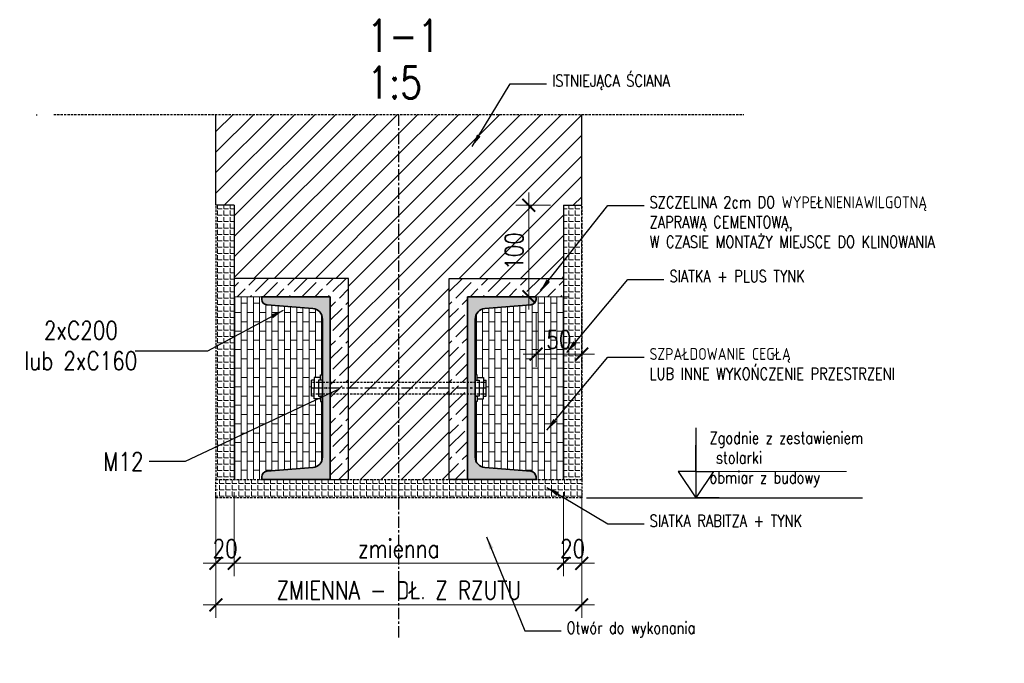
# Model space of a CAD drawing. Header units: millimetres. Extents: x 31572 to 48459, y -30932 to -25028.
# Tile 2 of 6: x 36941 to 38018, y -30508 to -29804. Entities that reach past the tile are written whole.
import ezdxf
from ezdxf.enums import TextEntityAlignment as Align

# ---------------------------------------------------------------- set-up
doc = ezdxf.new("R2010")
doc.units = ezdxf.units.MM
doc.header["$LTSCALE"] = 10
doc.linetypes.add('CENTERX2', pattern=[4, 2.5, -0.5, 0.5, -0.5])
doc.linetypes.add('HIDDEN', pattern=[0.375, 0.25, -0.125])
for name, color, linetype in [('C_axes', 1, 'CENTERX2'), ('C_contour2', 2, 'Continuous'), ('C_contour_Hid', 13, 'HIDDEN'), ('C_dimension', 9, 'Continuous'), ('Profile', 7, 'Continuous')]:
    doc.layers.add(name, color=color, linetype=linetype)
for name, color, linetype, lineweight in [('C_contour6', 4, 'Continuous', 60), ('C_hatch', 8, 'Continuous', 5), ('P-Linia1', 3, 'Continuous', 35), ('P-Szraf', 251, 'Continuous', 5), ('P-Wymiar', 254, 'Continuous', 9)]:
    doc.layers.add(name, color=color, linetype=linetype, lineweight=lineweight)
doc.styles.add('SIMPLEX', font='simplex.shx', dxfattribs={"width": 0.8})
doc.dimstyles.new('C_1_10', dxfattribs={"dimtxt": 20, "dimasz": 14, "dimexe": 14, "dimexo": 14, "dimgap": 6, "dimtad": 1, "dimdec": 1, "dimrnd": 1, "dimzin": 9, "dimtxsty": 'SIMPLEX', "dimblk": 'ARCHTICK', "dimcen": 14, "dimdle": 14, "dimclrd": 256, "dimclre": 256, "dimclrt": 1, "dimadec": 1, "dimazin": 2, "dimtfac": 1, "dimtdec": 1, "dimtix": 1, "dimtmove": 2, "dimatfit": 3, "dimfxl": 14, "dimtvp": 1, "dimtolj": 1, "dimtzin": 0, "dimlwd": -1, "dimlwe": -1, "dimarcsym": 0})
pattern_1 = [(0, (34796.84080987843, 3873.169089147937), (0, 6.985), [5.08, -1.905]), (90, (34796.84080987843, 3873.169089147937), (-6.985, 4.277078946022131e-16), [5.08, -1.905])]
pattern_2 = [(45, (0, 0), (-11.22532015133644, 11.22532015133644), [])]
pattern_3 = [(45, (-30, 0), (-7.071067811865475, 7.071067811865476), [24, -6])]
pattern_4 = [(90, (0, 0), (-6.77418, 4.147988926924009e-16), []), (180, (0, 0), (-6.774180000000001, -10.16), [6.77418, -6.77418])]

# ---------------------------------------------------------------- blocks, each defined once
blk = doc.blocks.new('C 200')
at = {"layer": 'C_hatch', "transparency": 33554585}
h = blk.add_hatch(color=256, dxfattribs=at)
h.dxf.hatch_style = 1
edge = h.paths.add_edge_path()
edge.add_line((0, 200), (75, 200))
edge.add_line((75, 200), (75, 197.0369668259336))
edge.add_arc((69, 197.0369668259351), 6, 274.5699999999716, 359.9999999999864, ccw=False)
edge.add_line((69.4780620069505, 191.0560424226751), (19.08371448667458, 187.0279656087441))
edge.add_arc((20.00000000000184, 175.5645271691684), 11.49999999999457, 94.57000000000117, 180.0000000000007)
edge.add_line((8.500000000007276, 175.5645271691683), (8.5, 24.43547283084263))
edge.add_arc((19.99999999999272, 24.4354728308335), 11.49999999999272, 179.9999999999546, 265.4300000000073)
edge.add_line((19.0837144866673, 12.97203439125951), (69.4780620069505, 8.943957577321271))
edge.add_arc((69.00000000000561, 2.963033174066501), 5.999999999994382, -1.3073986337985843e-12, 85.43000000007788, ccw=False)
edge.add_line((75, 2.963033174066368), (75, 0))
edge.add_line((75, 0), (0, 0))
edge.add_line((0, 0), (0, 200))
at = {"layer": 'C_dimension', "lineweight": 25}
for p, q in [((10.73034358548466, 114.5481672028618), (8.5, 114.5481672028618)), ((8.5, 108.7999999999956), (12.96068717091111, 108.7999999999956)), ((10.73034358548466, 108.7999999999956), (10.73034358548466, 114.5481672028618)), ((10.73034358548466, 111.6740836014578), (17.46165147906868, 111.6740836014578)), ((12.96068717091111, 108.7999999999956), (12.96068717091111, 91.20000000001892)), ((17.46165147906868, 111.6740836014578), (17.46165147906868, 100.5000000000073)), ((17.46165147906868, 108.7999999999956), (20.40906475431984, 108.7999999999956)), ((20.40906475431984, 91.20000000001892), (20.40906475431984, 108.7999999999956)), ((17.46165147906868, 88.32591639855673), (17.46165147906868, 100.5000000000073)), ((12.96068717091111, 91.20000000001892), (8.5, 91.20000000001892)), ((8.5, 91.20000000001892), (10.73034358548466, 91.20000000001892)), ((10.73034358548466, 91.20000000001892), (10.73034358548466, 85.45183279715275)), ((10.73034358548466, 88.32591639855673), (17.46165147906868, 88.32591639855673)), ((17.46165147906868, 91.20000000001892), (20.40906475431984, 91.20000000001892)), ((10.73034358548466, 85.45183279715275), (8.5, 85.45183279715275))]:
    blk.add_line(p, q, dxfattribs=at)
at = {"layer": 'P-Linia1', "linetype": 'Continuous'}
blk.add_lwpolyline([(0, 200), (75, 200), (75, 197.0369668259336, -0.3910402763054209), (69.4780620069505, 191.0560424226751), (19.08371448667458, 187.0279656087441, 0.391040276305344), (8.500000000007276, 175.5645271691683), (8.5, 24.43547283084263, 0.3910402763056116), (19.0837144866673, 12.97203439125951), (69.4780620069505, 8.943957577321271, -0.3910402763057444), (75, 2.963033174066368), (75, 0), (0, 0), (0, 200)], format="xyb", dxfattribs=at)
blk.add_point((4, 100.0000000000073), dxfattribs=at)
at = {"layer": 'P-Wymiar'}
blk.add_lwpolyline([(8.5, 114.5481672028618), (8.5, 85.45183279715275)], dxfattribs=at)
blk = doc.blocks.new('_ArchTick')
at = {"color": 0, "linetype": 'ByBlock', "const_width": 0.15}
blk.add_lwpolyline([(-0.5, -0.5), (0.5, 0.5)], dxfattribs=at)
blk = doc.blocks.new('*D41')
at = {"layer": 'DefPoints', "color": 0, "transparency": 16777216}
for p in [(37176.11927695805, -30307.1552431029), (37536.11927695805, -30307.1552431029), (37536.11927695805, -30398.86040287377)]:
    blk.add_point(p, dxfattribs=at)
at = {"layer": 'P-Wymiar', "transparency": 16777216}
for p, q in [((37176.11927695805, -30321.1552431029), (37176.11927695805, -30412.86040287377)), ((37536.11927695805, -30321.1552431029), (37536.11927695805, -30412.86040287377)), ((37162.11927695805, -30398.86040287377), (37550.11927695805, -30398.86040287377))]:
    blk.add_line(p, q, dxfattribs=at)
at = {"layer": 'P-Wymiar', "transparency": 16777216, "xscale": 14, "yscale": 14, "zscale": 14, "rotation": 180}
blk.add_blockref('_ArchTick', (37176.11927695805, -30398.86040287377), dxfattribs=at)
at = {"layer": 'P-Wymiar', "transparency": 16777216, "xscale": 14, "yscale": 14, "zscale": 14}
blk.add_blockref('_ArchTick', (37536.11927695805, -30398.86040287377), dxfattribs=at)
at = {"layer": 'P-Wymiar', "color": 1, "transparency": 16777216, "insert": (37356.11927695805, -30382.86040287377), "char_height": 20, "attachment_point": 5, "style": 'SIMPLEX'}
blk.add_mtext('\\A1;zmienna', dxfattribs=at)
blk = doc.blocks.new('*D42')
at = {"layer": 'DefPoints', "color": 0, "transparency": 16777216}
for p in [(37156.11927695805, -30307.15524310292), (37176.11927695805, -30307.15524310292), (37176.11927695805, -30398.86040287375)]:
    blk.add_point(p, dxfattribs=at)
at = {"layer": 'P-Wymiar', "transparency": 16777216}
for p, q in [((37156.11927695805, -30321.15524310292), (37156.11927695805, -30412.86040287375)), ((37176.11927695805, -30321.15524310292), (37176.11927695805, -30412.86040287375)), ((37156.11927695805, -30398.86040287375), (37142.11927695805, -30398.86040287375)), ((37156.11927695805, -30398.86040287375), (37176.11927695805, -30398.86040287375)), ((37176.11927695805, -30398.86040287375), (37190.11927695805, -30398.86040287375))]:
    blk.add_line(p, q, dxfattribs=at)
at = {"layer": 'P-Wymiar', "transparency": 16777216, "xscale": 14, "yscale": 14, "zscale": 14}
blk.add_blockref('_ArchTick', (37156.11927695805, -30398.86040287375), dxfattribs=at)
at = {"layer": 'P-Wymiar', "transparency": 16777216, "xscale": 14, "yscale": 14, "zscale": 14, "rotation": 180}
blk.add_blockref('_ArchTick', (37176.11927695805, -30398.86040287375), dxfattribs=at)
at = {"layer": 'P-Wymiar', "color": 1, "transparency": 16777216, "insert": (37166.11927695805, -30382.86040287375), "char_height": 20, "attachment_point": 5, "style": 'SIMPLEX'}
blk.add_mtext('\\A1;20', dxfattribs=at)
blk = doc.blocks.new('*D43')
at = {"layer": 'DefPoints', "color": 0, "transparency": 16777216}
for p in [(37536.11927695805, -30307.15524310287), (37556.11927695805, -30306.41325073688), (37556.11927695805, -30398.86040287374)]:
    blk.add_point(p, dxfattribs=at)
at = {"layer": 'P-Wymiar', "transparency": 16777216}
for p, q in [((37536.11927695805, -30321.15524310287), (37536.11927695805, -30412.86040287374)), ((37556.11927695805, -30320.41325073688), (37556.11927695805, -30412.86040287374)), ((37536.11927695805, -30398.86040287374), (37522.11927695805, -30398.86040287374)), ((37536.11927695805, -30398.86040287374), (37556.11927695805, -30398.86040287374)), ((37556.11927695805, -30398.86040287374), (37570.11927695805, -30398.86040287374))]:
    blk.add_line(p, q, dxfattribs=at)
at = {"layer": 'P-Wymiar', "transparency": 16777216, "xscale": 14, "yscale": 14, "zscale": 14}
blk.add_blockref('_ArchTick', (37536.11927695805, -30398.86040287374), dxfattribs=at)
at = {"layer": 'P-Wymiar', "transparency": 16777216, "xscale": 14, "yscale": 14, "zscale": 14, "rotation": 180}
blk.add_blockref('_ArchTick', (37556.11927695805, -30398.86040287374), dxfattribs=at)
at = {"layer": 'P-Wymiar', "color": 1, "transparency": 16777216, "insert": (37546.11927695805, -30382.86040287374), "char_height": 20, "attachment_point": 5, "style": 'SIMPLEX'}
blk.add_mtext('\\A1;20', dxfattribs=at)
blk = doc.blocks.new('*D44')
at = {"layer": 'DefPoints', "color": 0, "transparency": 16777216}
for p in [(37156.11927695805, -30307.1552431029), (37556.11927695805, -30308.00323437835), (37556.11927695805, -30444.38326885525)]:
    blk.add_point(p, dxfattribs=at)
at = {"layer": 'P-Wymiar', "transparency": 16777216}
for p, q in [((37156.11927695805, -30321.1552431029), (37156.11927695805, -30458.38326885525)), ((37556.11927695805, -30322.00323437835), (37556.11927695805, -30458.38326885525)), ((37142.11927695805, -30444.38326885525), (37570.11927695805, -30444.38326885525))]:
    blk.add_line(p, q, dxfattribs=at)
at = {"layer": 'P-Wymiar', "transparency": 16777216, "xscale": 14, "yscale": 14, "zscale": 14, "rotation": 180}
blk.add_blockref('_ArchTick', (37156.11927695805, -30444.38326885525), dxfattribs=at)
at = {"layer": 'P-Wymiar', "transparency": 16777216, "xscale": 14, "yscale": 14, "zscale": 14}
blk.add_blockref('_ArchTick', (37556.11927695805, -30444.38326885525), dxfattribs=at)
at = {"layer": 'P-Wymiar', "color": 1, "transparency": 16777216, "insert": (37356.11927695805, -30428.38326885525), "char_height": 20, "attachment_point": 5, "style": 'SIMPLEX'}
blk.add_mtext('\\A1;ZMIENNA - DŁ. Z RZUTU', dxfattribs=at)
blk = doc.blocks.new('*D45')
at = {"layer": 'DefPoints', "color": 0, "transparency": 16777216}
for p in [(37536.11927695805, -30007.1552431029), (37498.19779755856, -30107.1552431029), (37556.11927695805, -30107.1552431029)]:
    blk.add_point(p, dxfattribs=at)
at = {"layer": 'P-Wymiar', "transparency": 16777216}
for p, q in [((37498.19779755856, -29993.1552431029), (37498.19779755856, -30121.1552431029)), ((37522.11927695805, -30007.1552431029), (37484.19779755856, -30007.1552431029)), ((37542.11927695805, -30107.1552431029), (37484.19779755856, -30107.1552431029))]:
    blk.add_line(p, q, dxfattribs=at)
at = {"layer": 'P-Wymiar', "transparency": 16777216, "xscale": 14, "yscale": 14, "zscale": 14}
for p, rotation in [((37498.19779755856, -30007.1552431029), 90), ((37498.19779755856, -30107.1552431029), 270)]:
    blk.add_blockref('_ArchTick', p, dxfattribs=dict(at, rotation=rotation))
at = {"layer": 'P-Wymiar', "color": 1, "transparency": 16777216, "insert": (37482.19779755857, -30057.15524310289), "char_height": 20, "attachment_point": 5, "rotation": 90, "style": 'SIMPLEX'}
blk.add_mtext('\\A1;100', dxfattribs=at)
blk = doc.blocks.new('*D57')
at = {"layer": 'DefPoints', "color": 0, "transparency": 16777216}
for p in [(37506.11927695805, -30110.11827627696), (37556.11927695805, -30110.11827627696), (37556.11927695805, -30169.98922060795)]:
    blk.add_point(p, dxfattribs=at)
at = {"layer": 'P-Wymiar', "transparency": 16777216}
for p, q in [((37506.11927695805, -30124.11827627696), (37506.11927695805, -30183.98922060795)), ((37556.11927695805, -30124.11827627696), (37556.11927695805, -30183.98922060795)), ((37492.11927695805, -30169.98922060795), (37570.11927695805, -30169.98922060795))]:
    blk.add_line(p, q, dxfattribs=at)
at = {"layer": 'P-Wymiar', "transparency": 16777216, "xscale": 14, "yscale": 14, "zscale": 14, "rotation": 180}
blk.add_blockref('_ArchTick', (37506.11927695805, -30169.98922060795), dxfattribs=at)
at = {"layer": 'P-Wymiar', "transparency": 16777216, "xscale": 14, "yscale": 14, "zscale": 14}
blk.add_blockref('_ArchTick', (37556.11927695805, -30169.98922060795), dxfattribs=at)
at = {"layer": 'P-Wymiar', "color": 1, "transparency": 16777216, "insert": (37531.11927695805, -30153.98922060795), "char_height": 20, "attachment_point": 5, "style": 'SIMPLEX'}
blk.add_mtext('\\A1;50', dxfattribs=at)

msp = doc.modelspace()

# ---------------------------------------------------------------- hatches: boundary and pattern name
at = {"layer": 'C_hatch'}
h = msp.add_hatch(dxfattribs=at)
h.set_pattern_fill('ANGLE', color=256)
h.set_pattern_definition(pattern_1)
h.paths.add_polyline_path([(37156.11927695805, -30007.1552431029), (37176.11927695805, -30007.1552431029), (37176.11927695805, -30307.1552431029), (37156.11927695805, -30307.1552431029)])
h = msp.add_hatch(dxfattribs=at)
h.set_pattern_fill('ANGLE', color=256)
h.set_pattern_definition(pattern_1)
h.paths.add_polyline_path([(37556.11927695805, -30007.1552431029), (37536.11927695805, -30007.1552431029), (37536.11927695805, -30307.1552431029), (37556.11927695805, -30307.1552431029)])
h = msp.add_hatch(dxfattribs=at)
h.set_pattern_fill('ACAD_ISO02W100', color=256, scale=2, angle=45)
h.set_pattern_definition(pattern_3)
h.paths.add_polyline_path([(37301.11927695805, -30307.1552431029), (37281.11927695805, -30307.1552431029), (37281.11927695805, -30107.1552431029), (37176.11927695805, -30107.1552431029), (37176.11927695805, -30087.1552431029), (37301.11927695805, -30087.1552431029)])
h = msp.add_hatch(dxfattribs=at)
h.set_pattern_fill('ACAD_ISO02W100', color=256, scale=2, angle=45)
h.set_pattern_definition(pattern_3)
h.paths.add_polyline_path([(37411.11927695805, -30307.1552431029), (37431.11927695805, -30307.1552431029), (37431.11927695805, -30107.1552431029), (37536.11927695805, -30107.1552431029), (37536.11927695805, -30087.1552431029), (37411.11927695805, -30087.1552431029)])
h = msp.add_hatch(dxfattribs=at)
h.set_pattern_fill('AR-BRSTD', color=256, scale=0.1, angle=90)
h.set_pattern_definition(pattern_4)
h.paths.add_polyline_path([(37176.11927695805, -30107.1552431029), (37206.11927695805, -30107.1552431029), (37206.11927695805, -30110.11827627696, 0.3910402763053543), (37211.6412149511, -30116.09920068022), (37262.03556247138, -30120.12727749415, -0.3910402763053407), (37272.61927695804, -30131.59071593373), (37272.61927695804, -30192.60707590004), (37270.38893337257, -30192.60707590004), (37270.38893337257, -30195.48115950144), (37263.65762547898, -30195.48115950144), (37263.65762547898, -30198.3552431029), (37260.71021220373, -30198.3552431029), (37260.71021220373, -30215.95524310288), (37263.65762547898, -30215.95524310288), (37263.65762547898, -30218.82932670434), (37270.38893337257, -30218.82932670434), (37270.38893337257, -30221.70341030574), (37272.61927695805, -30221.70341030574), (37272.61927695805, -30282.71977027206, -0.3910402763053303), (37262.03556247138, -30294.18320871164), (37211.64121495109, -30298.21128552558, 0.3910402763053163), (37206.11927695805, -30304.19220992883), (37206.11927695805, -30307.1552431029), (37176.11927695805, -30307.1552431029)])
h = msp.add_hatch(dxfattribs=at)
h.set_pattern_fill('AR-BRSTD', color=256, scale=0.1, angle=90)
h.set_pattern_definition(pattern_4)
h.paths.add_polyline_path([(37536.11927695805, -30107.1552431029), (37506.11927695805, -30107.1552431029), (37506.11927695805, -30110.11827627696, -0.3910402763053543), (37500.597338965, -30116.09920068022), (37450.20299144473, -30120.12727749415, 0.3910402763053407), (37439.61927695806, -30131.59071593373), (37439.61927695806, -30192.60707590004), (37441.84962054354, -30192.60707590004), (37441.84962054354, -30195.48115950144), (37448.58092843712, -30195.48115950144), (37448.58092843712, -30198.3552431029), (37451.52834171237, -30198.3552431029), (37451.52834171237, -30215.95524310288), (37448.58092843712, -30215.95524310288), (37448.58092843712, -30218.82932670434), (37441.84962054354, -30218.82932670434), (37441.84962054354, -30221.70341030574), (37439.61927695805, -30221.70341030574), (37439.61927695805, -30282.71977027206, 0.3910402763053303), (37450.20299144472, -30294.18320871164), (37500.59733896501, -30298.21128552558, -0.3910402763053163), (37506.11927695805, -30304.19220992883), (37506.11927695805, -30307.1552431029), (37536.11927695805, -30307.1552431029)])
h = msp.add_hatch(dxfattribs=at)
h.set_pattern_fill('ANGLE', color=256)
h.set_pattern_definition([(0, (34896.84080987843, 3873.169089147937), (0, 6.985), [5.08, -1.905]), (90, (34896.84080987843, 3873.169089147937), (-6.985, 4.277078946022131e-16), [5.08, -1.905])])
h.paths.add_polyline_path([(37156.11927695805, -30327.1552431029), (37156.11927695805, -30307.1552431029), (37556.11927695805, -30307.1552431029), (37556.11927695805, -30327.1552431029)])
at = {"layer": 'P-Szraf'}
h = msp.add_hatch(dxfattribs=at)
h.set_pattern_fill('ANSI31', color=256, scale=5)
h.set_pattern_definition(pattern_2)
h.paths.add_polyline_path([(37356.11927695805, -30307.1552431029), (37301.11927695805, -30307.1552431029), (37301.11927695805, -30087.1552431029), (37176.11927695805, -30087.1552431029), (37176.11927695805, -30007.1552431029), (37156.11927695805, -30007.1552431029), (37156.11927695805, -29907.64493835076), (37356.11927695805, -29907.64493835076)])
h = msp.add_hatch(dxfattribs=at)
h.set_pattern_fill('ANSI31', color=256, scale=5)
h.set_pattern_definition(pattern_2)
h.paths.add_polyline_path([(37356.11927695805, -30307.1552431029), (37411.11927695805, -30307.1552431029), (37411.11927695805, -30087.1552431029), (37536.11927695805, -30087.1552431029), (37536.11927695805, -30007.1552431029), (37556.11927695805, -30007.1552431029), (37556.11927695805, -29907.64493835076), (37356.11927695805, -29907.64493835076)])

# ---------------------------------------------------------------- linework, layer by layer
at = {"layer": 'C_axes', "lineweight": 25, "ltscale": 0.5}
for p, q in [((37356.11927695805, -30480.07114385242), (37356.11927695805, -29907.64493835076)), ((37451.52834171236, -30207.15524310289), (37260.71021220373, -30207.1552431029))]:
    msp.add_line(p, q, dxfattribs=at)
at = {"layer": 'C_contour2'}
for p, q in [((37156.11927695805, -30007.15524310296), (37156.11927695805, -29907.64493835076)), ((37556.11927695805, -30007.15524310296), (37556.11927695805, -29907.64493835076)), ((37176.11927695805, -30007.1552431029), (37156.11927695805, -30007.1552431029)), ((37176.11927695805, -30007.1552431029), (37156.11927695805, -30007.1552431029)), ((37176.11927695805, -30007.1552431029), (37156.11927695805, -30007.1552431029)), ((37176.11927695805, -30007.1552431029), (37176.11927695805, -30307.15524310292)), ((37536.11927695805, -30007.1552431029), (37556.11927695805, -30007.1552431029)), ((37536.11927695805, -30007.1552431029), (37556.11927695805, -30007.1552431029)), ((37536.11927695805, -30007.1552431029), (37556.11927695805, -30007.1552431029)), ((37536.11927695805, -30007.1552431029), (37536.11927695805, -30307.15524310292))]:
    msp.add_line(p, q, dxfattribs=at)
for points in [[(37206.11927695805, -30307.1552431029), (37301.11927695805, -30307.1552431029), (37301.11927695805, -30087.1552431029), (37176.11927695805, -30087.1552431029)], [(37506.11927695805, -30307.1552431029), (37411.11927695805, -30307.1552431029), (37411.11927695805, -30087.1552431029), (37536.11927695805, -30087.1552431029)]]:
    msp.add_lwpolyline(points, dxfattribs=at)
at = {"layer": 'C_contour_Hid'}
for p, q in [((36959.87969772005, -29907.64493835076), (36959.87969772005, -29908.78423294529)), ((36978.683945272, -29907.64493835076), (37733.5546086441, -29907.64493835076)), ((37156.11927695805, -30008.00323437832), (37156.11927695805, -30308.00323437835)), ((37556.11927695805, -30008.00323437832), (37556.11927695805, -30308.00323437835)), ((37451.52834171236, -30200.88283612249), (37260.71021220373, -30200.8828361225)), ((37451.52834171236, -30213.88283612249), (37260.71021220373, -30213.8828361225))]:
    msp.add_line(p, q, dxfattribs=at)
msp.add_lwpolyline([(37156.11927695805, -30327.1552431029), (37156.11927695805, -30307.1552431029), (37556.11927695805, -30307.1552431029), (37556.11927695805, -30327.1552431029)], close=True, dxfattribs=at)
at = {"layer": 'C_dimension'}
for p, q in [((37680.8715716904, -30250.59224002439), (37680.8715716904, -30327.1552431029)), ((37680.8715716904, -30298.32828650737), (37680.8715716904, -30269.50132991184)), ((37680.8715716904, -30298.32828650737), (37661.50738099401, -30298.32828650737)), ((37661.50738099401, -30298.32828650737), (37680.8715716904, -30327.1552431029)), ((37680.8715716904, -30298.32828650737), (37700.23576238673, -30298.32828650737)), ((37700.23576238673, -30298.32828650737), (37680.8715716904, -30327.1552431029)), ((37561.18157872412, -30327.1552431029), (37863.23093595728, -30327.1552431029)), ((37706.2521720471, -30327.1552431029), (37680.43327467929, -30327.1552431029))]:
    msp.add_line(p, q, dxfattribs=at)
at = {"layer": 'P-Szraf'}
for points in [[(37176.11927695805, -30107.1552431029), (37281.11927695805, -30107.1552431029)], [(37536.11927695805, -30107.1552431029), (37431.11927695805, -30107.1552431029)]]:
    msp.add_lwpolyline(points, dxfattribs=at)
at = {"layer": 'P-Wymiar'}
msp.add_lwpolyline([(37700.23576238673, -30298.32828650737), (37845.56266063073, -30298.32828650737)], dxfattribs=at)

# ---------------------------------------------------------------- block references
at = {"layer": 'Profile', "xscale": -1}
msp.add_blockref('C 200', (37281.11927695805, -30307.1552431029), dxfattribs=at)
at = {"layer": 'Profile'}
msp.add_blockref('C 200', (37431.11927695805, -30307.1552431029), dxfattribs=at)

# ---------------------------------------------------------------- texts
at = {"layer": 'C_contour2', "color": 1, "insert": (37008.34076310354, -30160.62588096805), "char_height": 20, "attachment_point": 5, "style": 'SIMPLEX'}
msp.add_mtext('2xC200\\Plub 2xC160', dxfattribs=at)
at = {"layer": 'C_contour6', "color": 6, "linetype": 'Continuous', "style": 'SIMPLEX', "width": 0.8}
msp.add_text('1-1', height=35, dxfattribs=at).set_placement((37321.44823709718, -29821.53552283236), align=Align.MIDDLE_LEFT)
at = {"layer": 'C_contour6', "color": 6, "linetype": 'Continuous', "lineweight": 25, "style": 'SIMPLEX', "width": 0.8}
msp.add_text('1:5', height=35, dxfattribs=at).set_placement((37321.44823709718, -29872.7815140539), align=Align.MIDDLE_LEFT)
at = {"layer": 'C_dimension', "color": 1, "lineweight": 25, "char_height": 13, "attachment_point": 1, "style": 'SIMPLEX'}
for s, insert in [('ISTNIEJĄCA ŚCIANA', (37523.6987548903, -29864.30362156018)), ('SZCZELINA 2cm DO WYPEŁNIENIAWILGOTNĄ\\PZAPRAWĄ CEMENTOWĄ,\\PW CZASIE MONTAŻY MIEJSCE DO KLINOWANIA', (37630.32103522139, -29997.33004010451)), ('SIATKA + PLUS TYNK', (37652.09109534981, -30078.29318099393)), ('SZPAŁDOWANIE CEGŁĄ\\PLUB INNE WYKOŃCZENIE PRZESTRZENI', (37630.32103522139, -30163.29416417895)), ('Zgodnie z zestawieniem\\P stolarki\\Pobmiar z budowy', (37695.83967025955, -30255.06660460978)), ('SIATKA RABITZA + TYNK', (37630.32103522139, -30345.84109328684)), ('Otwór do wykonania', (37539.533721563, -30462.87978743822))]:
    msp.add_mtext(s, dxfattribs=dict(at, insert=insert))
at = {"layer": 'C_dimension', "color": 1, "insert": (37076.88161960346, -30277.52264785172), "char_height": 20, "attachment_point": 3, "style": 'SIMPLEX'}
msp.add_mtext('M12', dxfattribs=at)

# ---------------------------------------------------------------- dimensions: what is measured, and where the dimension line sits
at = {"layer": 'P-Wymiar'}
dim = msp.add_linear_dim(base=(37498.19779755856, -30107.1552431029), p1=(37536.11927695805, -30007.1552431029), p2=(37556.11927695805, -30107.1552431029), angle=90, dimstyle='C_1_10', dxfattribs=at)
dim.commit()
dim.dimension.update_dxf_attribs({"geometry": '*D45', "text_midpoint": (37482.19779755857, -30057.15524310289)})
for base, p1, p2, picture, middle in [((37556.11927695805, -30169.98922060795), (37506.11927695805, -30110.11827627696), (37556.11927695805, -30110.11827627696), '*D57', (37531.11927695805, -30153.98922060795)), ((37176.11927695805, -30398.86040287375), (37156.11927695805, -30307.15524310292), (37176.11927695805, -30307.15524310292), '*D42', (37166.11927695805, -30382.86040287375)), ((37556.11927695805, -30398.86040287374), (37536.11927695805, -30307.15524310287), (37556.11927695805, -30306.41325073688), '*D43', (37546.11927695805, -30382.86040287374))]:
    dim = msp.add_linear_dim(base=base, p1=p1, p2=p2, dimstyle='C_1_10', dxfattribs=at)
    dim.commit()
    dim.dimension.update_dxf_attribs({"geometry": picture, "text_midpoint": middle})
for base, p1, p2, text, picture, middle in [((37556.11927695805, -30444.38326885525), (37156.11927695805, -30307.1552431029), (37556.11927695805, -30308.00323437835), 'ZMIENNA - DŁ. Z RZUTU', '*D44', (37356.11927695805, -30428.38326885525)), ((37536.11927695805, -30398.86040287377), (37176.11927695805, -30307.1552431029), (37536.11927695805, -30307.1552431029), 'zmienna', '*D41', (37356.11927695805, -30382.86040287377))]:
    dim = msp.add_linear_dim(base=base, p1=p1, p2=p2, text=text, dimstyle='C_1_10', dxfattribs=at)
    dim.commit()
    dim.dimension.update_dxf_attribs({"geometry": picture, "text_midpoint": middle})

# ---------------------------------------------------------------- leaders
at = {"layer": 'C_dimension', "lineweight": 25}
for points in [[(37436.29614752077, -29942.75268523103), (37478.00198906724, -29874.30362156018), (37517.6987548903, -29874.30362156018)], [(37229.49482946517, -30122.15524310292), (37146.76771472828, -30166.65802129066), (37067.79633356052, -30166.65802129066)], [(37289.13767967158, -30209.08797093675), (37122.57838542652, -30287.52264785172), (37082.88161960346, -30287.52264785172)], [(37452.13111419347, -30369.89375925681), (37493.83695573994, -30472.87978743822), (37533.533721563, -30472.87978743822)]]:
    msp.add_leader(points, dimstyle='C_1_10', override={"dimgap": 6, "dimtad": 0}, dxfattribs=at)
at = {"layer": 'C_dimension', "lineweight": 25, "annotation_type": 0, "has_hookline": 1, "hookline_direction": 0}
for points, text_width in [([(37510.90853567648, -30100.49778556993), (37584.62426939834, -30007.33004010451), (37624.32103522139, -30007.33004010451)], 361.0285714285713), ([(37539.78460627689, -30168.11838399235), (37606.39432952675, -30088.29318099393), (37646.09109534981, -30088.29318099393)], 172.3428571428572), ([(37518.01454614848, -30253.11936717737), (37584.62426939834, -30173.29416417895), (37624.32103522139, -30173.29416417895)], 300.6095238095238), ([(37518.01454614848, -30315.94552256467), (37584.62426939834, -30355.84109328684), (37624.32103522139, -30355.84109328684)], 198.0952380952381)]:
    msp.add_leader(points, dimstyle='C_1_10', override={"dimgap": 6, "dimtad": 0}, dxfattribs=dict(at, text_width=text_width))

doc.saveas('drawing.dxf')
